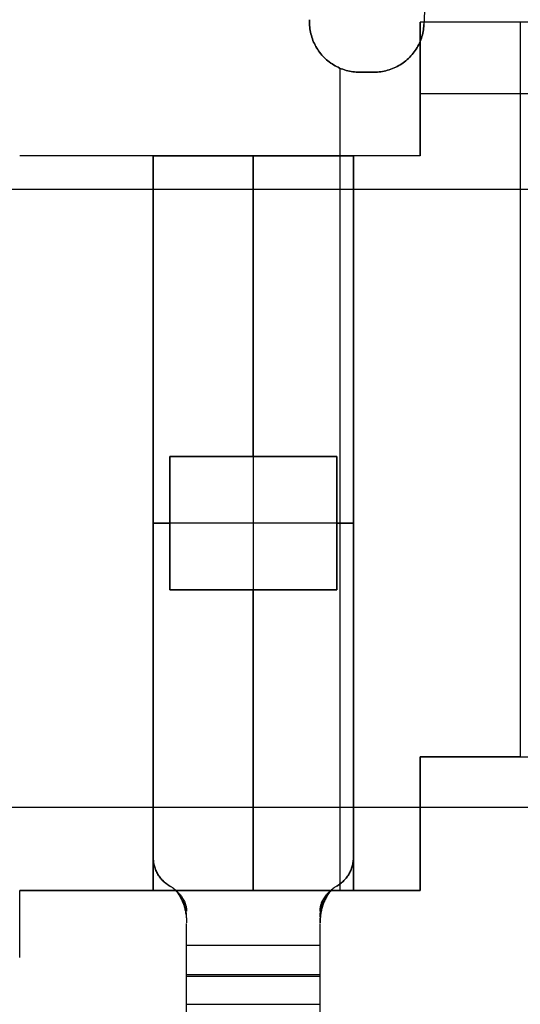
# Model space of a CAD drawing. Header units: millimetres. Extents: x -88 to 88, y -12 to 103.
# Tile 184 of 256: x -41.55 to -40.05, y 8.69 to 11.64. Entities that reach past the tile are written whole.
import ezdxf

# ---------------------------------------------------------------- set-up
doc = ezdxf.new("R2010")
doc.units = ezdxf.units.MM
doc.layers.add('Default', color=7, linetype='Continuous', true_color=0x000000)

msp = doc.modelspace()

# ---------------------------------------------------------------- linework, layer by layer
at = {"layer": 'Default', "color": 254, "true_color": 0xcad1ee}
for points in [[(-40.2021, 14.3238), (-40.3399, 11.6275)], [(-40.2021, 14.3238), (-40.3399, 11.6275)], [(-40.6829, 11.6352), (-40.6828, 11.6387), (-40.6827, 11.6423)], [(-40.6829, 11.6352), (-40.6828, 11.6387), (-40.6827, 11.6423)], [(-40.6827, 11.6423), (-40.6828, 11.6387), (-40.6829, 11.6352)], [(-40.6829, 11.6352), (-40.6828, 11.6301), (-40.6825, 11.625), (-40.6821, 11.6198), (-40.6815, 11.6148), (-40.6807, 11.6097), (-40.6797, 11.6047), (-40.6786, 11.5997), (-40.6773, 11.5947), (-40.6759, 11.5898), (-40.6742, 11.585), (-40.6724, 11.5802), (-40.6705, 11.5754), (-40.6683, 11.5708), (-40.6661, 11.5662), (-40.6636, 11.5617), (-40.661, 11.5572), (-40.6583, 11.5529), (-40.6554, 11.5487), (-40.6524, 11.5446), (-40.6492, 11.5405), (-40.6459, 11.5366), (-40.6425, 11.5328), (-40.6389, 11.5291), (-40.6353, 11.5256), (-40.6315, 11.5221), (-40.6275, 11.5188), (-40.6235, 11.5157), (-40.6194, 11.5126), (-40.6151, 11.5098), (-40.6108, 11.507), (-40.6064, 11.5044), (-40.6019, 11.502), (-40.5973, 11.4997), (-40.5926, 11.4976), (-40.5879, 11.4956), (-40.5831, 11.4938), (-40.5783, 11.4922), (-40.5733, 11.4907), (-40.5684, 11.4895), (-40.5634, 11.4883), (-40.5584, 11.4874), (-40.5533, 11.4866), (-40.5482, 11.486), (-40.5431, 11.4855), (-40.538, 11.4853), (-40.5329, 11.4852)], [(-40.5329, 11.4852), (-40.538, 11.4853), (-40.5431, 11.4855), (-40.5482, 11.486), (-40.5533, 11.4866), (-40.5584, 11.4874), (-40.5634, 11.4883), (-40.5684, 11.4895), (-40.5733, 11.4907), (-40.5783, 11.4922), (-40.5831, 11.4938), (-40.5879, 11.4956), (-40.5926, 11.4976), (-40.5973, 11.4997), (-40.6019, 11.502), (-40.6064, 11.5044), (-40.6108, 11.507), (-40.6151, 11.5098), (-40.6194, 11.5126), (-40.6235, 11.5157), (-40.6275, 11.5188), (-40.6315, 11.5221), (-40.6353, 11.5256), (-40.6389, 11.5291), (-40.6425, 11.5328), (-40.6459, 11.5366), (-40.6492, 11.5405), (-40.6524, 11.5446), (-40.6554, 11.5487), (-40.6583, 11.5529), (-40.661, 11.5572), (-40.6636, 11.5617), (-40.6661, 11.5662), (-40.6683, 11.5708), (-40.6705, 11.5754), (-40.6724, 11.5802), (-40.6742, 11.585), (-40.6759, 11.5898), (-40.6773, 11.5947), (-40.6786, 11.5997), (-40.6797, 11.6047), (-40.6807, 11.6097), (-40.6815, 11.6148), (-40.6821, 11.6198), (-40.6825, 11.625), (-40.6828, 11.6301), (-40.6829, 11.6352)], [(-40.6829, 11.6352), (-40.6828, 11.6301), (-40.6825, 11.625), (-40.6821, 11.6198), (-40.6815, 11.6148), (-40.6807, 11.6097), (-40.6797, 11.6047), (-40.6786, 11.5997), (-40.6773, 11.5947), (-40.6759, 11.5898), (-40.6742, 11.585), (-40.6724, 11.5802), (-40.6705, 11.5754), (-40.6683, 11.5708), (-40.6661, 11.5662), (-40.6636, 11.5617), (-40.661, 11.5572), (-40.6583, 11.5529), (-40.6554, 11.5487), (-40.6524, 11.5446), (-40.6492, 11.5405), (-40.6459, 11.5366), (-40.6425, 11.5328), (-40.6389, 11.5291), (-40.6353, 11.5256), (-40.6315, 11.5221), (-40.6275, 11.5188), (-40.6235, 11.5157), (-40.6194, 11.5126), (-40.6151, 11.5098), (-40.6108, 11.507), (-40.6064, 11.5044), (-40.6019, 11.502), (-40.5973, 11.4997), (-40.5926, 11.4976), (-40.5879, 11.4956), (-40.5831, 11.4938), (-40.5783, 11.4922), (-40.5733, 11.4907), (-40.5684, 11.4895), (-40.5634, 11.4883), (-40.5584, 11.4874), (-40.5533, 11.4866), (-40.5482, 11.486), (-40.5431, 11.4855), (-40.538, 11.4853), (-40.5329, 11.4852)], [(-40.3399, 11.6275), (-40.3403, 11.6224), (-40.3408, 11.6172), (-40.3415, 11.6121), (-40.3424, 11.607), (-40.3434, 11.6019), (-40.3447, 11.5969), (-40.3461, 11.5919), (-40.3477, 11.587), (-40.3494, 11.5821), (-40.3513, 11.5773), (-40.3534, 11.5725), (-40.3557, 11.5679), (-40.3581, 11.5633), (-40.3606, 11.5588), (-40.3634, 11.5544), (-40.3662, 11.55), (-40.3692, 11.5458), (-40.3724, 11.5417), (-40.3757, 11.5377), (-40.3791, 11.5338), (-40.3827, 11.5301), (-40.3864, 11.5264), (-40.3902, 11.5229), (-40.3941, 11.5196), (-40.3982, 11.5163), (-40.4023, 11.5133), (-40.4066, 11.5103), (-40.411, 11.5075), (-40.4154, 11.5049), (-40.42, 11.5024), (-40.4246, 11.5001), (-40.4293, 11.4979), (-40.4341, 11.4959), (-40.4389, 11.494), (-40.4438, 11.4924), (-40.4488, 11.4909), (-40.4538, 11.4896), (-40.4588, 11.4884), (-40.4639, 11.4874), (-40.4691, 11.4866), (-40.4742, 11.486), (-40.4794, 11.4855), (-40.4845, 11.4853), (-40.4897, 11.4852)], [(-40.3399, 11.6275), (-40.3403, 11.6224), (-40.3408, 11.6172), (-40.3415, 11.6121), (-40.3424, 11.607), (-40.3434, 11.6019), (-40.3447, 11.5969), (-40.3461, 11.5919), (-40.3477, 11.587), (-40.3494, 11.5821), (-40.3513, 11.5773), (-40.3534, 11.5725), (-40.3557, 11.5679), (-40.3581, 11.5633), (-40.3606, 11.5588), (-40.3634, 11.5544), (-40.3662, 11.55), (-40.3692, 11.5458), (-40.3724, 11.5417), (-40.3757, 11.5377), (-40.3791, 11.5338), (-40.3827, 11.5301), (-40.3864, 11.5264), (-40.3902, 11.5229), (-40.3941, 11.5196), (-40.3982, 11.5163), (-40.4023, 11.5133), (-40.4066, 11.5103), (-40.411, 11.5075), (-40.4154, 11.5049), (-40.42, 11.5024), (-40.4246, 11.5001), (-40.4293, 11.4979), (-40.4341, 11.4959), (-40.4389, 11.494), (-40.4438, 11.4924), (-40.4488, 11.4909), (-40.4538, 11.4896), (-40.4588, 11.4884), (-40.4639, 11.4874), (-40.4691, 11.4866), (-40.4742, 11.486), (-40.4794, 11.4855), (-40.4845, 11.4853), (-40.4897, 11.4852)], [(-40.4897, 11.4852), (-40.4845, 11.4853), (-40.4794, 11.4855), (-40.4742, 11.486), (-40.4691, 11.4866), (-40.4639, 11.4874), (-40.4588, 11.4884), (-40.4538, 11.4896), (-40.4488, 11.4909), (-40.4438, 11.4924), (-40.4389, 11.494), (-40.4341, 11.4959), (-40.4293, 11.4979), (-40.4246, 11.5001), (-40.42, 11.5024), (-40.4154, 11.5049), (-40.411, 11.5075), (-40.4066, 11.5103), (-40.4023, 11.5133), (-40.3982, 11.5163), (-40.3941, 11.5196), (-40.3902, 11.5229), (-40.3864, 11.5264), (-40.3827, 11.5301), (-40.3791, 11.5338), (-40.3757, 11.5377), (-40.3724, 11.5417), (-40.3692, 11.5458), (-40.3662, 11.55), (-40.3634, 11.5544), (-40.3606, 11.5588), (-40.3581, 11.5633), (-40.3557, 11.5679), (-40.3534, 11.5725), (-40.3513, 11.5773), (-40.3494, 11.5821), (-40.3477, 11.587), (-40.3461, 11.5919), (-40.3447, 11.5969), (-40.3434, 11.6019), (-40.3424, 11.607), (-40.3415, 11.6121), (-40.3408, 11.6172), (-40.3403, 11.6224), (-40.3399, 11.6275)], [(-39.1512, 11.6352), (-40.3512, 11.6352)], [(-40.3512, 11.6352), (-40.3512, 11.2352)], [(-39.1512, 11.6352), (-40.3512, 11.6352)], [(-40.3512, 11.2352), (-40.3512, 11.6352)], [(-40.0512, 11.6352), (-40.3512, 11.6352)], [(-40.3512, 11.6352), (-40.3512, 11.2352)], [(-40.0512, 11.6352), (-40.0512, 9.4352)], [(-40.5912, 9.2852), (-40.5912, 11.497)], [(-40.5912, 9.2852), (-40.5912, 11.497)], [(-40.4897, 11.4852), (-40.5329, 11.4852)], [(-40.4897, 11.4852), (-40.5329, 11.4852)], [(-40.5329, 11.4852), (-40.4897, 11.4852)], [(-39.1512, 11.4202), (-40.3512, 11.4202)], [(-40.3512, 11.2352), (-41.5512, 11.2352)], [(-40.3512, 11.2352), (-41.5512, 11.2352)], [(-41.1512, 11.2352), (-41.5512, 11.2352)], [(-41.1512, 11.2352), (-41.1512, 9.0352)], [(-41.1512, 9.0352), (-41.1512, 11.2352)], [(-41.1512, 11.2352), (-40.5512, 11.2352)], [(-41.1512, 11.2352), (-40.5512, 11.2352)], [(-41.1512, 11.2352), (-41.1512, 9.0352)], [(-40.5512, 11.2352), (-41.1512, 11.2352)], [(-41.1512, 9.1352), (-41.1512, 11.2352)], [(-41.1512, 9.1352), (-41.1512, 11.2352)], [(-41.1512, 11.2352), (-40.5512, 11.2352)], [(-41.1512, 9.1352), (-41.1512, 11.2352)], [(-40.8512, 10.3352), (-40.8512, 11.2352)], [(-40.8512, 10.3352), (-40.8512, 11.2352)], [(-40.5512, 11.2352), (-40.8512, 11.2352)], [(-40.8512, 11.2352), (-40.8512, 9.0352)], [(-40.8512, 11.2352), (-40.8512, 9.0352)], [(-40.5912, 9.0352), (-40.5912, 11.2352)], [(-40.5512, 9.0352), (-40.5512, 11.2352)], [(-40.5512, 11.2352), (-40.5512, 9.0352)], [(-40.5512, 11.2352), (-40.5512, 9.0352)], [(-40.3512, 11.2352), (-40.5512, 11.2352)], [(-40.5512, 11.2352), (-40.5512, 9.1352)], [(-40.5512, 11.2352), (-40.5512, 9.1352)], [(-40.5512, 9.1352), (-40.5512, 11.2352)], [(-47.3812, 11.1352), (-33.8012, 11.1352)], [(-47.3812, 11.1352), (-33.8012, 11.1352)], [(-41.5512, 11.1352), (-37.1912, 11.1352)], [(-41.1012, 10.3352), (-40.6012, 10.3352)], [(-41.1012, 9.9352), (-41.1012, 10.3352)], [(-40.6012, 10.3352), (-41.1012, 10.3352)], [(-41.1012, 10.3352), (-41.1012, 9.9352)], [(-41.1012, 10.3352), (-41.1012, 9.9352)], [(-40.6012, 10.3352), (-41.1012, 10.3352)], [(-41.1012, 10.3352), (-40.6012, 10.3352)], [(-41.1012, 9.9352), (-41.1012, 10.3352)], [(-40.6012, 10.3352), (-41.1012, 10.3352)], [(-41.1012, 10.3352), (-41.1012, 9.9352)], [(-40.6012, 10.3352), (-41.1012, 10.3352)], [(-41.1012, 10.3352), (-41.1012, 9.9352)], [(-40.6012, 10.3352), (-40.6012, 9.9352)], [(-40.6012, 9.9352), (-40.6012, 10.3352)], [(-40.6012, 9.9352), (-40.6012, 10.3352)], [(-40.6012, 10.3352), (-40.6012, 9.9352)], [(-40.6012, 10.3352), (-40.6012, 9.9352)], [(-40.6012, 10.3352), (-40.6012, 9.9352)], [(-41.1512, 10.1352), (-41.1012, 10.1352)], [(-41.1512, 10.1352), (-41.1012, 10.1352)], [(-40.5512, 10.1352), (-41.1512, 10.1352)], [(-40.5512, 10.1352), (-41.1512, 10.1352)], [(-40.6012, 10.1352), (-40.5512, 10.1352)], [(-40.6012, 10.1352), (-40.5512, 10.1352)], [(-40.6012, 9.9352), (-41.1012, 9.9352)], [(-41.1012, 9.9352), (-40.6012, 9.9352)], [(-41.1012, 9.9352), (-40.6012, 9.9352)], [(-40.6012, 9.9352), (-41.1012, 9.9352)], [(-40.6012, 9.9352), (-41.1012, 9.9352)], [(-40.6012, 9.9352), (-41.1012, 9.9352)], [(-40.8512, 9.0352), (-40.8512, 9.9352)], [(-40.8512, 9.0352), (-40.8512, 9.9352)], [(-40.3512, 9.0352), (-40.3512, 9.4352)], [(-40.3512, 9.4352), (-39.1512, 9.4352)], [(-40.3512, 9.0352), (-40.3512, 9.4352)], [(-40.3512, 9.4352), (-39.1512, 9.4352)], [(-40.3512, 9.4352), (-40.3512, 9.0352)], [(-40.0512, 9.4352), (-40.3512, 9.4352)], [(-41.6912, 9.2852), (-38.9912, 9.2852)], [(-41.6912, 9.2852), (-38.9912, 9.2852)], [(-41.6912, 9.2852), (-38.9912, 9.2852)], [(-41.1012, 9.0486), (-41.1041, 9.0503), (-41.1069, 9.0522), (-41.1097, 9.0541), (-41.1124, 9.0561), (-41.115, 9.0582), (-41.1176, 9.0604), (-41.1201, 9.0627), (-41.1225, 9.0651), (-41.1248, 9.0675), (-41.1271, 9.0701), (-41.1292, 9.0726), (-41.1313, 9.0753), (-41.1333, 9.0781), (-41.1351, 9.0809), (-41.1369, 9.0837), (-41.1386, 9.0867), (-41.1402, 9.0896), (-41.1417, 9.0927), (-41.1431, 9.0958), (-41.1444, 9.0989), (-41.1455, 9.102), (-41.1466, 9.1053), (-41.1475, 9.1085), (-41.1484, 9.1118), (-41.1491, 9.1151), (-41.1498, 9.1184), (-41.1503, 9.1217), (-41.1507, 9.1251), (-41.1509, 9.1284), (-41.1511, 9.1318), (-41.1512, 9.1352)], [(-41.1012, 9.0486), (-41.1041, 9.0503), (-41.1069, 9.0522), (-41.1097, 9.0541), (-41.1124, 9.0561), (-41.115, 9.0582), (-41.1176, 9.0604), (-41.1201, 9.0627), (-41.1225, 9.0651), (-41.1248, 9.0675), (-41.1271, 9.0701), (-41.1292, 9.0726), (-41.1313, 9.0753), (-41.1333, 9.0781), (-41.1351, 9.0809), (-41.1369, 9.0837), (-41.1386, 9.0867), (-41.1402, 9.0896), (-41.1417, 9.0927), (-41.1431, 9.0958), (-41.1444, 9.0989), (-41.1455, 9.102), (-41.1466, 9.1053), (-41.1475, 9.1085), (-41.1484, 9.1118), (-41.1491, 9.1151), (-41.1498, 9.1184), (-41.1503, 9.1217), (-41.1507, 9.1251), (-41.1509, 9.1284), (-41.1511, 9.1318), (-41.1512, 9.1352)], [(-41.1512, 9.1352), (-41.1511, 9.1318), (-41.1509, 9.1284), (-41.1507, 9.1251), (-41.1503, 9.1217), (-41.1498, 9.1184), (-41.1491, 9.1151), (-41.1484, 9.1118), (-41.1475, 9.1085), (-41.1466, 9.1053), (-41.1455, 9.102), (-41.1444, 9.0989), (-41.1431, 9.0958), (-41.1417, 9.0927), (-41.1402, 9.0896), (-41.1386, 9.0867), (-41.1369, 9.0837), (-41.1351, 9.0809), (-41.1333, 9.0781), (-41.1313, 9.0753), (-41.1292, 9.0726), (-41.1271, 9.0701), (-41.1248, 9.0675), (-41.1225, 9.0651), (-41.1201, 9.0627), (-41.1176, 9.0604), (-41.115, 9.0582), (-41.1124, 9.0561), (-41.1097, 9.0541), (-41.1069, 9.0522), (-41.1041, 9.0503), (-41.1012, 9.0486)], [(-40.5512, 9.1352), (-40.5512, 9.1318), (-40.5514, 9.1284), (-40.5517, 9.1251), (-40.5521, 9.1217), (-40.5526, 9.1184), (-40.5532, 9.1151), (-40.554, 9.1118), (-40.5548, 9.1085), (-40.5558, 9.1053), (-40.5568, 9.102), (-40.558, 9.0989), (-40.5593, 9.0958), (-40.5607, 9.0927), (-40.5622, 9.0896), (-40.5637, 9.0867), (-40.5654, 9.0837), (-40.5672, 9.0809), (-40.5691, 9.0781), (-40.5711, 9.0753), (-40.5731, 9.0726), (-40.5753, 9.0701), (-40.5775, 9.0675), (-40.5799, 9.0651), (-40.5823, 9.0627), (-40.5848, 9.0604), (-40.5873, 9.0582), (-40.59, 9.0561), (-40.5927, 9.0541), (-40.5954, 9.0522), (-40.5983, 9.0503), (-40.6012, 9.0486)], [(-40.5512, 9.1352), (-40.5512, 9.1318), (-40.5514, 9.1284), (-40.5517, 9.1251), (-40.5521, 9.1217), (-40.5526, 9.1184), (-40.5532, 9.1151), (-40.554, 9.1118), (-40.5548, 9.1085), (-40.5558, 9.1053), (-40.5568, 9.102), (-40.558, 9.0989), (-40.5593, 9.0958), (-40.5607, 9.0927), (-40.5622, 9.0896), (-40.5637, 9.0867), (-40.5654, 9.0837), (-40.5672, 9.0809), (-40.5691, 9.0781), (-40.5711, 9.0753), (-40.5731, 9.0726), (-40.5753, 9.0701), (-40.5775, 9.0675), (-40.5799, 9.0651), (-40.5823, 9.0627), (-40.5848, 9.0604), (-40.5873, 9.0582), (-40.59, 9.0561), (-40.5927, 9.0541), (-40.5954, 9.0522), (-40.5983, 9.0503), (-40.6012, 9.0486)], [(-40.6012, 9.0486), (-40.5983, 9.0503), (-40.5954, 9.0522), (-40.5927, 9.0541), (-40.59, 9.0561), (-40.5873, 9.0582), (-40.5848, 9.0604), (-40.5823, 9.0627), (-40.5799, 9.0651), (-40.5775, 9.0675), (-40.5753, 9.0701), (-40.5731, 9.0726), (-40.5711, 9.0753), (-40.5691, 9.0781), (-40.5672, 9.0809), (-40.5654, 9.0837), (-40.5637, 9.0867), (-40.5622, 9.0896), (-40.5607, 9.0927), (-40.5593, 9.0958), (-40.558, 9.0989), (-40.5568, 9.102), (-40.5558, 9.1053), (-40.5548, 9.1085), (-40.554, 9.1118), (-40.5532, 9.1151), (-40.5526, 9.1184), (-40.5521, 9.1217), (-40.5517, 9.1251), (-40.5514, 9.1284), (-40.5512, 9.1318), (-40.5512, 9.1352)], [(-41.0831, 9.0352), (-41.0854, 9.0373), (-41.0879, 9.0394), (-41.0904, 9.0414), (-41.093, 9.0433), (-41.0957, 9.0452), (-41.0984, 9.0469), (-41.1012, 9.0486)], [(-41.0831, 9.0352), (-41.0854, 9.0373), (-41.0879, 9.0394), (-41.0904, 9.0414), (-41.093, 9.0433), (-41.0957, 9.0452), (-41.0984, 9.0469), (-41.1012, 9.0486)], [(-41.0831, 9.0352), (-41.0854, 9.0373), (-41.0879, 9.0394), (-41.0904, 9.0414), (-41.093, 9.0433), (-41.0957, 9.0452), (-41.0984, 9.0469), (-41.1012, 9.0486)], [(-40.6012, 9.0486), (-40.6039, 9.0469), (-40.6067, 9.0452), (-40.6093, 9.0433), (-40.6119, 9.0414), (-40.6144, 9.0394), (-40.6169, 9.0373), (-40.6193, 9.0352)], [(-40.6012, 9.0486), (-40.6039, 9.0469), (-40.6067, 9.0452), (-40.6093, 9.0433), (-40.6119, 9.0414), (-40.6144, 9.0394), (-40.6169, 9.0373), (-40.6193, 9.0352)], [(-40.6012, 9.0486), (-40.6039, 9.0469), (-40.6067, 9.0452), (-40.6093, 9.0433), (-40.6119, 9.0414), (-40.6144, 9.0394), (-40.6169, 9.0373), (-40.6193, 9.0352)], [(-41.5512, 8.8352), (-41.5512, 9.0352)], [(-41.5512, 9.0352), (-40.3512, 9.0352)], [(-41.5512, 8.8352), (-41.5512, 9.0352)], [(-41.5512, 9.0352), (-40.3512, 9.0352)], [(-41.1512, 9.0352), (-41.5512, 9.0352)], [(-41.1512, 9.0352), (-40.5512, 9.0352)], [(-40.5512, 9.0352), (-41.1512, 9.0352)], [(-40.6193, 9.0352), (-41.0831, 9.0352)], [(-40.6193, 9.0352), (-41.0831, 9.0352)], [(-40.3512, 9.0352), (-40.5512, 9.0352)], [(-41.0512, 8.4246), (-41.0512, 8.9363)], [(-40.6512, 8.4246), (-40.6512, 8.9363)], [(-41.0512, 8.8719), (-40.6512, 8.8719)], [(-40.6512, 8.7834), (-41.0512, 8.7834)], [(-41.0512, 8.7787), (-40.6512, 8.7787)], [(-41.0512, 8.6949), (-40.6512, 8.6949)]]:
    msp.add_lwpolyline(points, dxfattribs=at)
at = {"layer": 'Default', "color": 254, "true_color": 0xcad1ee, "extrusion": (0.999512, -0.031235, 2.30001e-13)}
msp.add_lwpolyline([(10.9022, -4.5865), (10.784, -4.6095), (10.6651, -4.6295), (10.5457, -4.6464), (10.4258, -4.6603), (10.3056, -4.6711), (10.1852, -4.6788), (10.0648, -4.6835), (9.9444, -4.685)], dxfattribs=at)
at = {"layer": 'Default', "color": 254, "true_color": 0xcad1ee, "extrusion": (1, 0, 0)}
for points in [[(12.1926, -4.5865), (12.0347, -4.6165), (11.8759, -4.6411), (11.7164, -4.6603), (11.5563, -4.674), (11.3958, -4.6823), (11.2352, -4.685)], [(12.1518, -4.3907), (12.0007, -4.4194), (11.8487, -4.443), (11.6959, -4.4614), (11.5426, -4.4745), (11.389, -4.4824), (11.2352, -4.485)], [(11.6352, -3.07), (11.6352, -3.27)], [(11.6352, -3.27), (11.6352, -3.07)], [(11.6352, -4.9), (11.6352, -4.27)], [(11.6275, -3.07), (11.6275, -3.27)], [(11.4852, -3.27), (11.4852, -3.07)], [(11.4852, -3.27), (11.4852, -3.07)], [(11.4852, -3.07), (11.4852, -3.27)], [(11.4852, -3.07), (11.4852, -3.27)], [(11.4352, -4.9), (11.4352, -4.27)], [(11.2352, -4.485), (11.2352, -4.685)], [(11.2352, -4.485), (11.2352, -4.685)], [(11.2352, -4.27), (11.2352, -4.485)], [(11.2352, -4.685), (11.2352, -4.9)], [(11.2352, -4.685), (11.2352, -4.485)], [(11.2352, -4.685), (11.2352, -4.485)], [(11.2352, -4.27), (11.2352, -4.9)], [(10.5352, -4.685), (10.5352, -4.485)], [(10.3352, -4.685), (10.3352, -4.9)], [(10.3352, -4.485), (10.3352, -4.27)], [(10.3352, -4.685), (10.3352, -4.9)], [(10.3352, -4.27), (10.3352, -4.485)], [(10.3352, -4.9), (10.3352, -4.685)], [(10.3352, -4.485), (10.3352, -4.27)], [(10.1852, -4.685), (10.1852, -4.485)], [(10.1852, -4.685), (10.1852, -4.485)], [(10.1352, -4.685), (10.1352, -4.485)], [(10.1352, -4.685), (10.1352, -4.9)], [(10.1352, -4.27), (10.1352, -4.485)], [(10.1352, -4.9), (10.1352, -4.685)], [(10.1352, -4.485), (10.1352, -4.27)], [(10.1352, -4.685), (10.1352, -4.485)], [(9.9352, -4.9), (9.9352, -4.685)], [(9.9352, -4.485), (9.9352, -4.27)], [(9.9352, -4.685), (9.9352, -4.9)], [(9.9352, -4.27), (9.9352, -4.485)], [(9.9352, -4.9), (9.9352, -4.685)], [(9.9352, -4.485), (9.9352, -4.27)], [(9.4352, -4.9), (9.4352, -4.27)], [(9.2852, -3.07), (9.2852, -3.27)], [(9.2352, -4.9), (9.2352, -4.27)], [(9.1352, -4.685), (9.1352, -4.485)], [(9.1352, -4.685), (9.1352, -4.485)], [(9.1352, -4.685), (9.1352, -4.485)], [(9.0486, -4.685), (9.0486, -4.485)], [(9.0486, -4.485), (9.0486, -4.685)], [(9.0352, -4.9), (9.0352, -4.27)], [(9.0352, -4.685), (9.0352, -4.485)], [(9.0352, -4.685), (9.0352, -4.485)], [(9.0352, -4.27), (9.0352, -4.485)], [(9.0352, -4.685), (9.0352, -4.9)], [(8.8719, -4.7254), (8.8827, -4.7199), (8.8937, -4.7148), (8.9049, -4.7101), (8.9162, -4.7058), (8.9277, -4.7019), (8.9393, -4.6984), (8.9511, -4.6952), (8.9629, -4.6925), (8.9748, -4.6902), (8.9868, -4.6884), (8.9988, -4.6869), (9.0109, -4.6858), (9.0231, -4.6852), (9.0352, -4.685)], [(8.7787, -4.5484), (8.7957, -4.5398), (8.813, -4.5318), (8.8306, -4.5244), (8.8484, -4.5177), (8.8664, -4.5115), (8.8846, -4.506), (8.9031, -4.5011), (8.9216, -4.4968), (8.9404, -4.4932), (8.9592, -4.4903), (8.9781, -4.488), (8.9971, -4.4863), (9.0161, -4.4853), (9.0352, -4.485)], [(9.0352, -4.685), (9.0352, -4.485)], [(9.0352, -4.485), (9.0352, -4.685)], [(9.0352, -4.9), (9.0352, -4.27)], [(8.9389, -4.4935), (8.9739, -4.6904)], [(8.9739, -4.6904), (8.9389, -4.4935)], [(8.8719, -4.7254), (8.6949, -4.8186)], [(8.6949, -4.8186), (8.8719, -4.7254)], [(8.6949, -4.8186), (8.8719, -4.7254)], [(8.6017, -4.6416), (8.7787, -4.5484)], [(8.6017, -4.6416), (8.7787, -4.5484)], [(8.7787, -4.5484), (8.6017, -4.6416)]]:
    msp.add_lwpolyline(points, dxfattribs=at)
at = {"layer": 'Default', "color": 254, "true_color": 0xcad1ee, "extrusion": (0.999512, 0.031235, 6.76474e-13)}
msp.add_lwpolyline([(12.4963, -4.685), (12.6167, -4.6835), (12.7372, -4.6788), (12.8576, -4.6711), (12.9778, -4.6603), (13.0976, -4.6464), (13.2171, -4.6295), (13.336, -4.6095), (13.4542, -4.5865)], dxfattribs=at)
at = {"layer": 'Default', "color": 254, "true_color": 0xcad1ee, "extrusion": (0.999512, -0.031235, -4.17623e-13)}
msp.add_lwpolyline([(9.9444, -4.485), (10.0597, -4.4835), (10.175, -4.4791), (10.2903, -4.4717), (10.4053, -4.4614), (10.5201, -4.4481), (10.6344, -4.4318), (10.7483, -4.4127), (10.8615, -4.3907)], dxfattribs=at)
at = {"layer": 'Default', "color": 254, "true_color": 0xcad1ee, "extrusion": (0.999512, 0.031235, 7.94829e-13)}
msp.add_lwpolyline([(13.4134, -4.3907), (13.3002, -4.4127), (13.1864, -4.4318), (13.072, -4.4481), (12.9573, -4.4614), (12.8422, -4.4717), (12.7269, -4.4791), (12.6116, -4.4835), (12.4963, -4.485)], dxfattribs=at)
at = {"layer": 'Default', "color": 254, "true_color": 0xcad1ee, "extrusion": (1, -6.79515e-06, 8.48308e-05)}
msp.add_lwpolyline([(8.9909, -4.4834), (9.0069, -4.6824)], dxfattribs=at)
at = {"layer": 'Default', "color": 254, "true_color": 0xcad1ee, "extrusion": (1, 6.79515e-06, -8.48308e-05)}
msp.add_lwpolyline([(8.9915, -4.4899), (9.0075, -4.6896)], dxfattribs=at)
at = {"layer": 'Default', "color": 254, "true_color": 0xcad1ee, "extrusion": (1, -9.30765e-13, 3.1219e-12)}
msp.add_lwpolyline([(8.9739, -4.6904), (8.9621, -4.6927), (8.9504, -4.6954), (8.9387, -4.6985), (8.9272, -4.702), (8.9158, -4.7059), (8.9046, -4.7102), (8.8935, -4.7149), (8.8826, -4.72), (8.8719, -4.7254)], dxfattribs=at)
at = {"layer": 'Default', "color": 254, "true_color": 0xcad1ee, "extrusion": (1, 9.31717e-13, -2.10891e-12)}
msp.add_lwpolyline([(8.8719, -4.7254), (8.8826, -4.72), (8.8935, -4.7149), (8.9046, -4.7102), (8.9158, -4.7059), (8.9272, -4.702), (8.9387, -4.6985), (8.9504, -4.6954), (8.9621, -4.6927), (8.9739, -4.6904)], dxfattribs=at)
at = {"layer": 'Default', "color": 254, "true_color": 0xcad1ee, "extrusion": (1, -2.37448e-13, 5.6342e-13)}
msp.add_lwpolyline([(8.9389, -4.4935), (8.9204, -4.4971), (8.902, -4.5014), (8.8837, -4.5062), (8.8656, -4.5118), (8.8478, -4.5179), (8.8301, -4.5246), (8.8127, -4.532), (8.7955, -4.5399), (8.7787, -4.5484)], dxfattribs=at)
at = {"layer": 'Default', "color": 254, "true_color": 0xcad1ee, "extrusion": (1, 1.97753e-13, -4.47608e-13)}
msp.add_lwpolyline([(8.9389, -4.4935), (8.9204, -4.4971), (8.902, -4.5014), (8.8837, -4.5062), (8.8656, -4.5118), (8.8478, -4.5179), (8.8301, -4.5246), (8.8127, -4.532), (8.7955, -4.5399), (8.7787, -4.5484)], dxfattribs=at)
at = {"layer": 'Default', "color": 254, "true_color": 0xcad1ee}
for points in [[(-41.0831, 9.0352, -4.685), (-41.0812, 9.0337, -4.685), (-41.0794, 9.0321, -4.685), (-41.0776, 9.0306, -4.685), (-41.0759, 9.0289, -4.685), (-41.0742, 9.0273, -4.685), (-41.0726, 9.0256, -4.6851), (-41.0711, 9.0239, -4.6851), (-41.0695, 9.0221, -4.6851), (-41.0681, 9.0204, -4.6852), (-41.0667, 9.0186, -4.6853), (-41.0654, 9.0167, -4.6853), (-41.0641, 9.0149, -4.6854), (-41.0629, 9.013, -4.6855), (-41.0617, 9.0111, -4.6856), (-41.0606, 9.0091, -4.6858), (-41.0595, 9.0072, -4.6859), (-41.0585, 9.0052, -4.6861), (-41.0576, 9.0032, -4.6863), (-41.0567, 9.0012, -4.6865), (-41.0559, 8.9992, -4.6867), (-41.0552, 8.9971, -4.6869), (-41.0545, 8.995, -4.6872), (-41.0539, 8.993, -4.6874), (-41.0533, 8.9909, -4.6877), (-41.0528, 8.9888, -4.688), (-41.0524, 8.9867, -4.6883), (-41.052, 8.9846, -4.6886), (-41.0517, 8.9824, -4.689), (-41.0515, 8.9803, -4.6893), (-41.0513, 8.9782, -4.6897), (-41.0512, 8.976, -4.69), (-41.0512, 8.9739, -4.6904)], [(-41.0831, 9.0352, -4.485), (-41.0812, 9.0328, -4.485), (-41.0794, 9.0304, -4.485), (-41.0776, 9.0279, -4.4851), (-41.0759, 9.0254, -4.4851), (-41.0742, 9.0228, -4.4852), (-41.0726, 9.0202, -4.4852), (-41.0711, 9.0175, -4.4853), (-41.0696, 9.0147, -4.4854), (-41.0681, 9.0119, -4.4855), (-41.0667, 9.0091, -4.4857), (-41.0654, 9.0062, -4.4858), (-41.0641, 9.0033, -4.486), (-41.0629, 9.0003, -4.4862), (-41.0617, 8.9973, -4.4864), (-41.0606, 8.9943, -4.4866), (-41.0596, 8.9912, -4.4868), (-41.0586, 8.9881, -4.4871), (-41.0576, 8.985, -4.4874), (-41.0568, 8.9818, -4.4877), (-41.0559, 8.9786, -4.488), (-41.0552, 8.9754, -4.4883), (-41.0545, 8.9722, -4.4887), (-41.0539, 8.9689, -4.4891), (-41.0533, 8.9656, -4.4895), (-41.0528, 8.9623, -4.4899), (-41.0524, 8.959, -4.4903), (-41.052, 8.9557, -4.4908), (-41.0517, 8.9524, -4.4913), (-41.0515, 8.949, -4.4918), (-41.0513, 8.9457, -4.4923), (-41.0512, 8.9423, -4.4929), (-41.0512, 8.9389, -4.4935)], [(-41.0512, 8.9564, -4.5919), (-41.0512, 8.9592, -4.5915), (-41.0513, 8.9619, -4.591), (-41.0515, 8.9647, -4.5906), (-41.0517, 8.9674, -4.5901), (-41.052, 8.9701, -4.5897), (-41.0524, 8.9729, -4.5894), (-41.0528, 8.9756, -4.589), (-41.0533, 8.9783, -4.5887), (-41.0539, 8.981, -4.5883), (-41.0545, 8.9836, -4.588), (-41.0552, 8.9863, -4.5877), (-41.0559, 8.9889, -4.5875), (-41.0568, 8.9915, -4.5872), (-41.0576, 8.9941, -4.5869), (-41.0586, 8.9967, -4.5867), (-41.0595, 8.9992, -4.5865), (-41.0606, 9.0017, -4.5863), (-41.0617, 9.0042, -4.5861), (-41.0629, 9.0067, -4.586), (-41.0641, 9.0091, -4.5858), (-41.0654, 9.0115, -4.5857), (-41.0667, 9.0138, -4.5856), (-41.0681, 9.0162, -4.5854), (-41.0696, 9.0184, -4.5854), (-41.0711, 9.0207, -4.5853), (-41.0726, 9.0229, -4.5852), (-41.0742, 9.0251, -4.5851), (-41.0759, 9.0272, -4.5851), (-41.0776, 9.0293, -4.585), (-41.0794, 9.0313, -4.585), (-41.0812, 9.0333, -4.585), (-41.0831, 9.0352, -4.585)], [(-40.6512, 8.9739, -4.6904), (-40.6511, 8.976, -4.69), (-40.651, 8.9782, -4.6897), (-40.6509, 8.9803, -4.6893), (-40.6506, 8.9825, -4.689), (-40.6503, 8.9846, -4.6887), (-40.65, 8.9867, -4.6884), (-40.6495, 8.9888, -4.6881), (-40.649, 8.9909, -4.6878), (-40.6485, 8.993, -4.6876), (-40.6479, 8.9951, -4.6873), (-40.6472, 8.9971, -4.6871), (-40.6464, 8.9992, -4.6869), (-40.6456, 9.0012, -4.6867), (-40.6447, 9.0032, -4.6865), (-40.6438, 9.0052, -4.6863), (-40.6428, 9.0072, -4.6862), (-40.6418, 9.0091, -4.686), (-40.6407, 9.0111, -4.6859), (-40.6395, 9.013, -4.6858), (-40.6383, 9.0149, -4.6856), (-40.637, 9.0167, -4.6855), (-40.6356, 9.0186, -4.6854), (-40.6343, 9.0204, -4.6853), (-40.6328, 9.0222, -4.6853), (-40.6313, 9.0239, -4.6852), (-40.6297, 9.0256, -4.6852), (-40.6281, 9.0273, -4.6851), (-40.6265, 9.0289, -4.6851), (-40.6248, 9.0306, -4.685), (-40.623, 9.0321, -4.685), (-40.6212, 9.0337, -4.685), (-40.6193, 9.0352, -4.685)], [(-40.6193, 9.0352, -4.485), (-40.6212, 9.0328, -4.485), (-40.623, 9.0304, -4.485), (-40.6247, 9.0279, -4.485), (-40.6265, 9.0254, -4.485), (-40.6281, 9.0228, -4.4851), (-40.6297, 9.0202, -4.4851), (-40.6313, 9.0175, -4.4852), (-40.6328, 9.0147, -4.4852), (-40.6342, 9.0119, -4.4853), (-40.6356, 9.0091, -4.4854), (-40.637, 9.0062, -4.4856), (-40.6382, 9.0033, -4.4857), (-40.6395, 9.0003, -4.4858), (-40.6406, 8.9973, -4.486), (-40.6417, 8.9943, -4.4862), (-40.6428, 8.9912, -4.4865), (-40.6438, 8.9881, -4.4867), (-40.6447, 8.9849, -4.487), (-40.6456, 8.9818, -4.4873), (-40.6464, 8.9786, -4.4877), (-40.6472, 8.9754, -4.488), (-40.6478, 8.9721, -4.4884), (-40.6485, 8.9689, -4.4888), (-40.649, 8.9656, -4.4893), (-40.6495, 8.9623, -4.4897), (-40.65, 8.959, -4.4902), (-40.6503, 8.9557, -4.4907), (-40.6506, 8.9524, -4.4912), (-40.6509, 8.949, -4.4918), (-40.651, 8.9457, -4.4923), (-40.6511, 8.9423, -4.4929), (-40.6512, 8.9389, -4.4935)], [(-40.6512, 8.9389, -4.4935), (-40.6509, 8.945, -4.4924), (-40.6504, 8.9511, -4.4915), (-40.6499, 8.9572, -4.4905), (-40.6492, 8.9633, -4.4897), (-40.6487, 8.9664, -4.4893), (-40.6482, 8.9694, -4.4889), (-40.6477, 8.9725, -4.4886), (-40.6471, 8.9755, -4.4882), (-40.6464, 8.9786, -4.4879), (-40.6457, 8.9816, -4.4876), (-40.6449, 8.9847, -4.4873), (-40.644, 8.9878, -4.487), (-40.643, 8.9908, -4.4868), (-40.6419, 8.9939, -4.4866), (-40.6408, 8.9969, -4.4863), (-40.6396, 8.9999, -4.4861), (-40.6383, 9.0029, -4.4859), (-40.6369, 9.0059, -4.4858), (-40.6355, 9.0088, -4.4856), (-40.6339, 9.0118, -4.4855), (-40.6323, 9.0148, -4.4854), (-40.6307, 9.0177, -4.4853), (-40.6289, 9.0206, -4.4852), (-40.6271, 9.0236, -4.4851), (-40.6233, 9.0294, -4.485), (-40.6193, 9.0352, -4.485)], [(-40.6512, 8.9564, -4.5918), (-40.6511, 8.9591, -4.5913), (-40.651, 8.9619, -4.5908), (-40.6509, 8.9646, -4.5904), (-40.6506, 8.9674, -4.59), (-40.6503, 8.9701, -4.5896), (-40.65, 8.9728, -4.5892), (-40.6495, 8.9755, -4.5888), (-40.649, 8.9782, -4.5885), (-40.6485, 8.9809, -4.5881), (-40.6478, 8.9836, -4.5878), (-40.6472, 8.9862, -4.5875), (-40.6464, 8.9889, -4.5873), (-40.6456, 8.9915, -4.587), (-40.6447, 8.9941, -4.5868), (-40.6438, 8.9967, -4.5865), (-40.6428, 8.9992, -4.5863), (-40.6418, 9.0017, -4.5861), (-40.6406, 9.0042, -4.5859), (-40.6395, 9.0067, -4.5858), (-40.6383, 9.0091, -4.5856), (-40.637, 9.0115, -4.5855), (-40.6356, 9.0138, -4.5854), (-40.6342, 9.0162, -4.5853), (-40.6328, 9.0184, -4.5852), (-40.6313, 9.0207, -4.5851), (-40.6297, 9.0229, -4.585), (-40.6281, 9.0251, -4.5849), (-40.6265, 9.0272, -4.5849), (-40.6248, 9.0292, -4.5849), (-40.623, 9.0313, -4.5848), (-40.6212, 9.0333, -4.5848), (-40.6193, 9.0352, -4.5848)]]:
    msp.add_polyline3d(points, dxfattribs=at)

doc.saveas('drawing.dxf')
